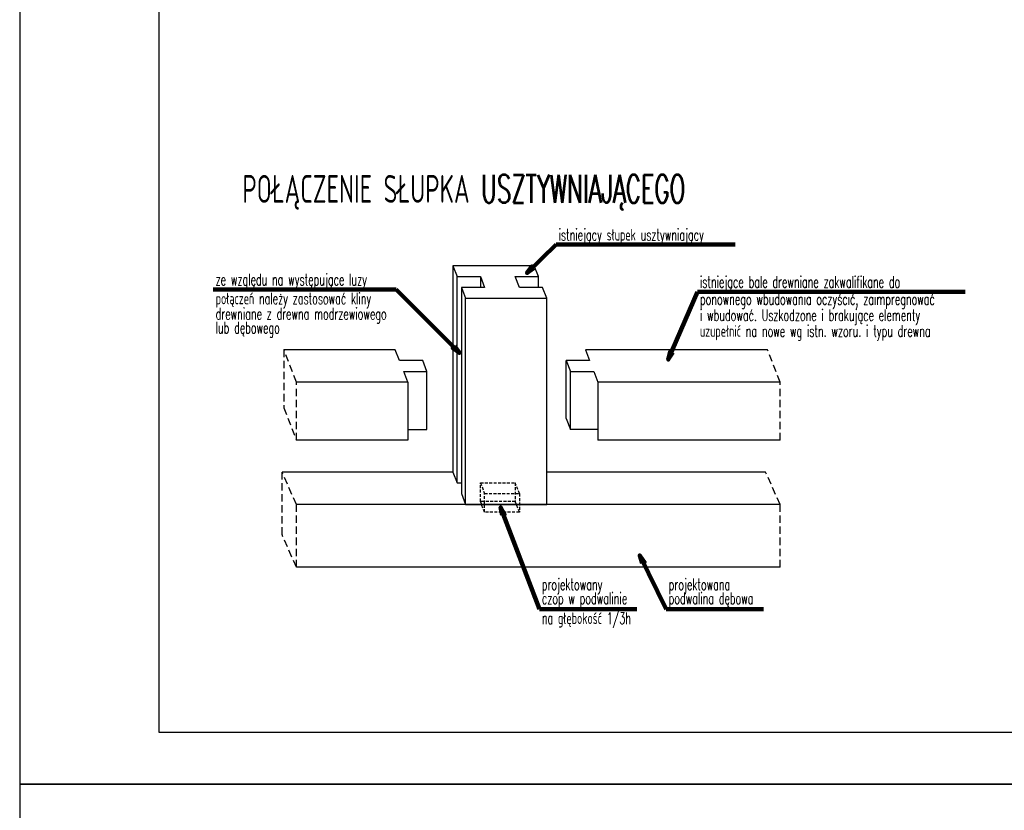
# Model space of a CAD drawing. Header units: centimetres. Extents: x -8002 to -6952, y -9103 to -4648.
# Tile 6 of 35: x -8002 to -7578, y -7630 to -7289. Entities that reach past the tile are written whole.
import ezdxf

# ---------------------------------------------------------------- set-up
doc = ezdxf.new("R2010")
doc.units = ezdxf.units.CM
doc.linetypes.add('DASHED', pattern=[19.05, 12.7, -6.35])
doc.layers.get('defpoints').update_dxf_attribs({"color": 8})
for name, color, linetype in [('odnośniki_R&F', 8, 'Continuous'), ('opisy_prętów_R&F', 2, 'Continuous'), ('opisy_R&F', 3, 'Continuous'), ('widoki_przerywana_R&F', 4, 'DASHED'), ('wymiary_R&F', 3, 'Continuous')]:
    doc.layers.add(name, color=color, linetype=linetype)
doc.styles.add('simplex 0.6', font='simplex.shx', dxfattribs={"width": 0.6})
doc.styles.get("Standard").update_dxf_attribs({"font": 'simplex.shx', "width": 0.6})
doc.dimstyles.new('PRĘTY 25', dxfattribs={"dimscale": 2.5, "dimtxt": 1.6, "dimasz": 0.4, "dimexe": 0, "dimexo": 0, "dimgap": 0.5, "dimtad": 1, "dimdec": 1, "dimlfac": 10, "dimrnd": 10, "dimzin": 12, "dimdsep": 46, "dimtxsty": 'Standard', "dimblk1": 'W', "dimblk2": 'W', "dimsah": 1, "dimcen": 0, "dimdle": 10, "dimse1": 1, "dimse2": 1, "dimsd1": 1, "dimsd2": 1, "dimclrd": 7, "dimclre": 256, "dimclrt": 256, "dimaunit": 1, "dimadec": 0, "dimazin": 0, "dimtfac": 8e-05, "dimtdec": 1, "dimtix": 1, "dimtmove": 2, "dimatfit": 3, "dimldrblk": 'W', "dimfxl": 1, "dimtolj": 1, "dimtzin": 9, "dimarcsym": 0})

# ---------------------------------------------------------------- blocks, each defined once
blk = doc.blocks.new('W')
at = {"lineweight": 18}
for p, q in [((66734.27, -158580.87), (66863.49, -158581.14)), ((66733.14, -158582), (66732.87, -158711.22))]:
    blk.add_line(p, q, dxfattribs=at)
for radius in [3.76, 2.45]:
    blk.add_circle((66798.5, -158672.51), radius, dxfattribs=at)
for centre, radius, start, end in [((66734.27, -158582), 1.13, 89.8798, 179.8798), ((66862.51, -158583.96), 2.82, 16.7493, 89.8798), ((66863.49, -158583.97), 2.82, 16.545, 89.8798), ((66805.96, -158667.72), 85.33, 64.9883, 86.6354), ((66799.92, -158770.44), 188.24, 76.2509, 86.6354), ((66805.96, -158667.72), 84.15, 64.9883, 128.2007), ((66786.8, -158606.75), 81.88, 341.5371, 16.7493), ((66786.8, -158606.75), 82.82, 341.5371, 16.545), ((66805.96, -158667.72), 81.8, 68.49, 128.2007), ((66838.39, -158613.2), 26.35, 6.1436, 76.2509), ((66825.6, -158617.88), 28.24, 68.49, 110.1351), ((66829.6, -158617.04), 29.41, 17.0473, 64.9883), ((66858, -158706.25), 122.35, 110.1351, 143.97), ((66829.6, -158617.04), 28.24, 17.0473, 64.9883), ((66768.47, -158620.08), 23.53, 128.2007, 152.2825), ((66768.47, -158620.08), 21.18, 128.2007, 152.2825), ((66807.75, -158625.12), 21.18, 71.1464, 130.05), ((66801.22, -158644.24), 41.38, 19.4301, 71.1464), ((66762.62, -158617), 16.92, 152.2825, 197.573), ((66945.53, -158789.02), 235.29, 130.05, 136.6014), ((66816.1, -158621.18), 42.35, 334.0837, 17.0473), ((66816.1, -158621.18), 43.53, 334.0837, 17.0473), ((66762.62, -158617), 14.57, 152.2825, 197.573), ((66806.22, -158618.37), 58.92, 332.8364, 7.7905), ((66927.73, -158571.3), 185.88, 195.6602, 198.4927), ((66927.73, -158571.3), 188.24, 195.6602, 198.4927), ((66733.52, -158580.49), 128.24, 314.8798, 339.8388), ((66830.6, -158628.26), 23.57, 333.8014, 8.7092), ((66858, -158706.25), 114.82, 136.6014, 154.9844), ((66743.86, -158632.8), 5.65, 340.0899, 18.4927), ((66743.86, -158632.8), 8, 340.0899, 18.4927), ((66820.28, -158637.52), 21.18, 326.9725, 19.4301), ((66733.14, -158580.87), 141.18, 291.2894, 338.4701), ((66733.14, -158580.87), 142.12, 291.2894, 338.4917), ((66926.15, -158698.82), 188.24, 160.0899, 177.0168), ((66837.53, -158667.14), 94.12, 159.8603, 196.5636), ((66812.33, -158673.03), 65.88, 143.97, 193.1667), ((66837.53, -158667.14), 91.76, 159.8603, 193.1667), ((66733.52, -158580.49), 131.76, 314.8798, 333.8014), ((66733.14, -158580.87), 134.59, 318.2366, 334.0837), ((66733.14, -158580.87), 135.76, 318.4371, 334.0837), ((66733.14, -158580.87), 125.11, 292.5922, 326.9725), ((66788.06, -158673.61), 37.65, 154.9844, 188.6731), ((66835.24, -158679.73), 9.41, 103.137, 134.8798), ((66833.53, -158672.39), 1.88, 13.4726, 103.137), ((66733.14, -158580.87), 128.24, 289.9208, 315.118), ((66826.21, -158674.15), 9.41, 314.1224, 13.4726), ((66733.14, -158580.87), 132.71, 291.3885, 315.9978), ((66733.14, -158580.87), 131.76, 295.9582, 315.1116), ((66772.71, -158675.95), 22.12, 188.6731, 292.5922), ((66764.53, -158689.08), 26.35, 179.8798, 260.1733), ((66764.86, -158688.75), 18.3, 196.5636, 252.8378), ((66780.5, -158678.15), 23.57, 261.0503, 295.9582), ((66758.8, -158634.64), 73.41, 279.6886, 288.0475), ((66766.9, -158682.13), 25.23, 252.8378, 279.6886), ((66735.69, -158710.24), 2.82, 179.8798, 253.0102), ((66735.69, -158711.23), 2.82, 179.8798, 253.2145), ((66758.8, -158634.64), 81.88, 253.0102, 288.2224), ((66758.8, -158634.64), 82.82, 253.2145, 288.2224), ((66767.11, -158682.39), 33.41, 257.7647, 281.3719)]:
    blk.add_arc(centre, radius, start, end, dxfattribs=at)

msp = doc.modelspace()

# ---------------------------------------------------------------- linework, layer by layer
at = {"layer": 'defpoints'}
for points in [[(-8002.267, -7618.366), (-6952.267, -7618.366), (-6952.267, -6875.866), (-8002.267, -6875.866)], [(-8002.267, -8360.866), (-6952.267, -8360.866), (-6952.267, -7618.366), (-8002.267, -7618.366)]]:
    msp.add_lwpolyline(points, close=True, dxfattribs=at)
at = {"layer": 'widoki_przerywana_R&F', "ltscale": 0.1}
msp.add_line((-7803.816, -7488.478), (-7788.816, -7488.478), dxfattribs=at)
at = {"layer": 'widoki_przerywana_R&F', "ltscale": 0.25}
for points in [[(-7883.073, -7470.122), (-7883.073, -7445.122), (-7888.488, -7431.134)], [(-7888.488, -7431.134), (-7888.488, -7456.134), (-7883.073, -7470.122)], [(-7674.764, -7470.122), (-7674.764, -7445.122), (-7680.18, -7431.134)], [(-7883.073, -7524.803), (-7883.073, -7497.803), (-7889.263, -7483.815)], [(-7883.073, -7524.803), (-7889.263, -7510.815), (-7889.263, -7483.815)], [(-7674.764, -7524.803), (-7674.764, -7497.803), (-7680.954, -7483.815)]]:
    msp.add_lwpolyline(points, dxfattribs=at)
at = {"layer": 'widoki_przerywana_R&F', "ltscale": 0.1}
for points in [[(-7787.011, -7493.141), (-7788.816, -7488.478), (-7788.816, -7496.478), (-7803.816, -7496.478), (-7803.816, -7488.478), (-7802.011, -7493.141), (-7787.011, -7493.141), (-7787.011, -7501.141), (-7802.011, -7501.141), (-7802.011, -7493.141)], [(-7802.011, -7501.141), (-7803.816, -7496.478)], [(-7787.011, -7501.141), (-7788.816, -7496.478)]]:
    msp.add_lwpolyline(points, dxfattribs=at)
at = {"layer": 'wymiary_R&F'}
for p, q in [((-7766.811, -7460.797), (-7766.811, -7435.797)), ((-7815.621, -7483.815), (-7813.816, -7488.478)), ((-7813.816, -7488.478), (-7812.011, -7488.478)), ((-7812.011, -7493.141), (-7810.206, -7497.803)), ((-7810.206, -7497.803), (-7775.206, -7497.803))]:
    msp.add_line(p, q, dxfattribs=at)
at = {"layer": 'wymiary_R&F', "color": 5}
msp.add_lwpolyline([(-7942.267, -7595.866), (-6974.767, -7595.866), (-6974.767, -6898.366), (-7942.267, -6898.366)], close=True, dxfattribs=at)
at = {"layer": 'wymiary_R&F'}
msp.add_lwpolyline([(-7775.206, -7408.927), (-7777.011, -7404.264), (-7787.011, -7404.264), (-7788.816, -7399.601), (-7778.816, -7399.601), (-7780.621, -7394.938), (-7815.621, -7394.938), (-7813.816, -7399.601), (-7803.816, -7399.601), (-7802.011, -7404.264), (-7812.011, -7404.264), (-7810.206, -7408.927)], close=True, dxfattribs=at)
for points in [[(-7815.621, -7394.938), (-7815.621, -7483.815)], [(-7813.816, -7488.478), (-7813.816, -7399.601)], [(-7803.816, -7399.601), (-7803.816, -7404.264)], [(-7778.816, -7404.264), (-7778.816, -7399.601)], [(-7812.011, -7404.264), (-7812.011, -7493.141)], [(-7810.206, -7497.803), (-7810.206, -7408.927)], [(-7775.206, -7497.803), (-7775.206, -7408.927)], [(-7840.471, -7431.134), (-7888.488, -7431.134)], [(-7835.055, -7445.122), (-7836.86, -7440.46), (-7826.86, -7440.46), (-7828.665, -7435.797), (-7838.665, -7435.797), (-7840.471, -7431.134)], [(-7758.616, -7431.134), (-7756.811, -7435.797), (-7766.811, -7435.797), (-7765.006, -7440.46), (-7755.006, -7440.46), (-7753.201, -7445.122)], [(-7680.18, -7431.134), (-7758.616, -7431.134)], [(-7835.055, -7465.46), (-7826.86, -7465.46), (-7826.86, -7440.46)], [(-7753.201, -7465.46), (-7765.006, -7465.46), (-7765.006, -7440.46)], [(-7835.055, -7445.122), (-7883.073, -7445.122)], [(-7835.055, -7445.122), (-7835.055, -7470.122)], [(-7674.764, -7445.122), (-7753.201, -7445.122)], [(-7753.201, -7445.122), (-7753.201, -7470.122)], [(-7766.811, -7460.797), (-7765.006, -7465.46)], [(-7835.055, -7470.122), (-7883.073, -7470.122)], [(-7674.764, -7470.122), (-7753.201, -7470.122)], [(-7815.621, -7483.815), (-7889.263, -7483.815)], [(-7680.954, -7483.815), (-7775.206, -7483.815)], [(-7674.764, -7497.803), (-7883.073, -7497.803)], [(-7674.764, -7524.803), (-7883.073, -7524.803)]]:
    msp.add_lwpolyline(points, dxfattribs=at)

# ---------------------------------------------------------------- texts
at = {"layer": 'opisy_prętów_R&F', "style": 'simplex 0.6', "width": 0.6}
msp.add_text('POŁĄCZENIE SŁUPKA USZTYWNIAJĄCEGO', height=12, dxfattribs=at).set_placement((-7906.336, -7367.804))
at = {"layer": 'opisy_R&F', "width": 0.6}
for s, p in [('istniejący słupek usztywniający', (-7770.131, -7384.074)), ('ze względu na występujące luzy', (-7917.858, -7403.374)), ('istniejące bale drewniane zakwalifikane do ', (-7709.257, -7404.379)), ('połączeń należy zastosować kliny', (-7917.858, -7411.533)), ('ponownego wbudowania oczyścić, zaimpregnować', (-7709.257, -7411.784)), ('drewniane z drewna modrzewiowego', (-7917.858, -7418.128)), ('i wbudować. Uszkodzone i brakujące elementy ', (-7709.257, -7418.717)), ('lub dębowego', (-7917.858, -7424.129)), ('uzupełnić na nowe wg istn. wzoru. i typu drewna', (-7709.257, -7425.537)), ('projektowany', (-7777.353, -7534.746)), ('projektowana', (-7722.716, -7534.746)), ('czop w podwalinie', (-7777.353, -7540.745)), ('podwalina dębowa', (-7722.716, -7540.745)), ('na głębokość 1/3h', (-7777.353, -7549.326))]:
    msp.add_text(s, height=5, dxfattribs=at).set_placement(p)

# ---------------------------------------------------------------- leaders
at = {"layer": 'odnośniki_R&F'}
for points in [[(-7783.767, -7398.053), (-7771.147, -7385.825), (-7694.131, -7385.825)], [(-7812.865, -7432.484), (-7840.091, -7405.125), (-7918.874, -7405.125)], [(-7722.893, -7435.361), (-7710.273, -7406.129), (-7595.048, -7406.129)], [(-7795.16, -7499.001), (-7778.369, -7542.983), (-7736.453, -7542.983)], [(-7735.197, -7519.77), (-7723.732, -7542.983), (-7681.816, -7542.983)]]:
    msp.add_leader(points, dimstyle='PRĘTY 25', override={"dimscale": 2.5, "dimtxt": 1.6, "dimasz": 1.4, "dimgap": 0.5, "dimtad": 0, "dimclrd": 256, "dimldrblk": 'ClosedBlank', "dimlwd": 65534}, dxfattribs=at)

doc.saveas('drawing.dxf')
